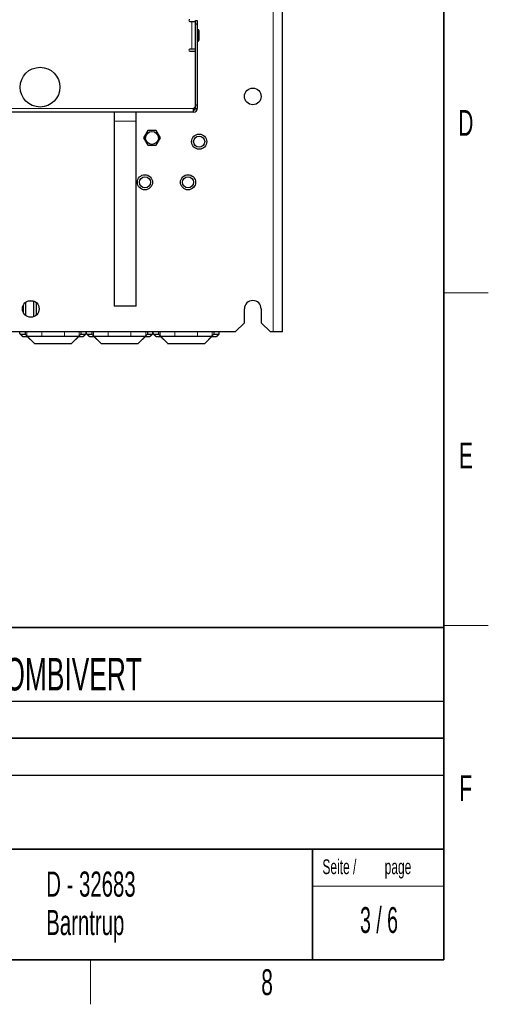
# Paper-space layout 'Blatt3' of a CAD drawing. Header units: millimetres. Extents: x 5 to 418, y 2 to 292.
# Tile 57 of 58: x 351 to 414, y 6 to 139. Entities that reach past the tile are written whole.
import ezdxf

# ---------------------------------------------------------------- set-up
doc = ezdxf.new("R2010")
doc.units = ezdxf.units.MM
doc.layers.add('SLD-0', color=7, linetype='Continuous')
doc.styles.add('SLDTEXTSTYLE1', font='TXT', dxfattribs={"width": 0.605})
doc.styles.add('SLDTEXTSTYLE2', font='TXT', dxfattribs={"width": 0.563})

# ---------------------------------------------------------------- blocks, each defined once
blk = doc.blocks.new('SW_NOTE_0_53')
at = {"layer": 'SLD-0', "color": 0, "char_height": 3.4, "attachment_point": 1, "style": 'SLDTEXTSTYLE1'}
for s, insert in [('D - 32683', (0, 4.3828303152)), ('Barntrup', (0, -0.8171696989))]:
    blk.add_mtext(s, dxfattribs=dict(at, insert=insert))
blk = doc.blocks.new('SW_NOTE_0_54')
at = {"layer": 'SLD-0', "color": 0, "char_height": 2, "attachment_point": 1, "style": 'SLDTEXTSTYLE1'}
for s, insert in [('Seite /', (0, 2.5781354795)), ('page', (8.413542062, 2.5784205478))]:
    blk.add_mtext(s, dxfattribs=dict(at, insert=insert))

psp = doc.layouts.new('Blatt3')

# ---------------------------------------------------------------- linework, layer by layer
at = {"color": 7, "linetype": 'Continuous', "lineweight": 18}
for p, q in [((384.9215088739, 96.9623438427), (384.9215088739, 246.9623498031)), ((373.9215089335, 135.212350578), (373.9215089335, 138.9623470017)), ((374.7715084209, 137.862350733), (374.7715084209, 136.3123468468)), ((374.1715094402, 127.2123492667), (300.1715084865, 127.2123492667)), ((366.4215086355, 125.4623494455), (363.4215081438, 125.4623494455)), ((351.9620439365, 101.1926791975), (351.9620439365, 101.1823675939)), ((352.4601413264, 101.1746934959), (352.4601413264, 101.1744103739)), ((350.8215658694, 96.6451279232), (351.0942636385, 96.3724217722)), ((351.6403064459, 96.9623438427), (351.6403064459, 96.4263192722)), ((353.6400022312, 96.9623438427), (353.6400022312, 96.3920317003)), ((356.7030160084, 96.9623438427), (356.7030160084, 96.3920317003)), ((358.7027108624, 96.9623438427), (358.7027108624, 96.4263192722)), ((359.2487546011, 96.3724217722), (359.5214514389, 96.6451279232)), ((359.8215664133, 96.6451279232), (360.0942632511, 96.3724217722)), ((360.6403069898, 96.9623438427), (360.6403069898, 96.4263192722)), ((362.6400018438, 96.9623438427), (362.6400018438, 96.3920317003)), ((365.7030156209, 96.9623438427), (365.7030156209, 96.3920317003)), ((367.702710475, 96.9623438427), (367.702710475, 96.4263192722)), ((368.2487542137, 96.3724217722), (368.5214510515, 96.6451279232)), ((368.8215678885, 96.6451279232), (369.0942628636, 96.3724217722)), ((369.6403047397, 96.9623438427), (369.6403047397, 96.4263192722)), ((371.640003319, 96.9623438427), (371.640003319, 96.3920317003)), ((374.7030152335, 96.9623438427), (374.7030152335, 96.3920317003)), ((376.7027100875, 96.9623438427), (376.7027100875, 96.4263192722)), ((377.2487556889, 96.3724217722), (377.521450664, 96.6451279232)), ((352.6234794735, 95.4339466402), (352.6261756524, 95.4404584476)), ((352.7145497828, 95.4038462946), (352.7118545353, 95.3973493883)), ((357.631162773, 95.3973493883), (357.6284675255, 95.4038462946)), ((357.7168425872, 95.4404584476), (357.7195378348, 95.4339466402)), ((361.6234800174, 95.4339466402), (361.626175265, 95.4404584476)), ((361.7145503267, 95.4038462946), (361.7118550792, 95.3973493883)), ((366.6311623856, 95.3973493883), (366.628467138, 95.4038462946)), ((366.7168421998, 95.4404584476), (366.7195374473, 95.4339466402)), ((370.62347963, 95.4339466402), (370.6261767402, 95.4404584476)), ((370.7145518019, 95.4038462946), (370.7118546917, 95.3973493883)), ((375.6311638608, 95.3973493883), (375.6284667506, 95.4038462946)), ((375.7168418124, 95.4404584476), (375.7195389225, 95.4339466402))]:
    psp.add_line(p, q, dxfattribs=at)
at = {"color": 7, "linetype": 'Continuous', "lineweight": 25}
for p, q in [((386.1715076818, 96.9686172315), (386.1715076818, 246.9560840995)), ((373.6715084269, 138.9623470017), (373.9215089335, 138.9623470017)), ((373.9215089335, 138.9623470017), (374.4215099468, 138.9623470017)), ((374.4215099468, 139.087352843), (374.6715104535, 139.087352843)), ((374.4215099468, 138.5873518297), (374.4215099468, 139.087352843)), ((374.6715104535, 138.5873518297), (374.4215099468, 138.5873518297)), ((374.4215099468, 127.71235028), (374.4215099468, 138.5873518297)), ((374.6715104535, 139.087352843), (374.6715104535, 138.5873518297)), ((374.6715104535, 138.5873518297), (374.6715104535, 127.71235028)), ((374.7715084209, 137.862350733), (374.6715104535, 137.862350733)), ((374.8965105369, 137.7373523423), (374.8965105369, 136.437352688)), ((374.6715104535, 136.3123468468), (374.7715084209, 136.3123468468)), ((373.9215089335, 135.212350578), (373.6715084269, 135.212350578)), ((373.6715084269, 134.9623463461), (374.4215099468, 134.9623463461)), ((374.4215099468, 135.212350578), (373.9215089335, 135.212350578)), ((374.4215099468, 127.4623534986), (374.4215099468, 134.9623463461)), ((374.1715094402, 126.7123482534), (300.1715084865, 126.7123482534)), ((363.4215081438, 126.7123482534), (363.4215081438, 125.4623494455)), ((366.4215086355, 125.4623494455), (366.4215086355, 126.7123482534)), ((374.1715094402, 127.2123492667), (374.4215099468, 127.4623534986)), ((374.1715094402, 126.7123482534), (374.1715094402, 127.2123492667)), ((374.4135080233, 127.4543441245), (374.3532291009, 127.285126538)), ((374.4215099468, 127.71235028), (374.6715104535, 127.71235028)), ((374.4215099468, 127.2123492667), (374.4215099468, 127.4623534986)), ((374.4215099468, 127.2123492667), (374.6715104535, 127.2123492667)), ((374.6715104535, 127.71235028), (374.6715104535, 127.2123492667)), ((363.4215081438, 125.4623494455), (363.4215081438, 100.462343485)), ((366.4215086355, 100.462343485), (366.4215086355, 125.4623494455)), ((367.9763758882, 124.1998485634), (367.4062425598, 123.212348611)), ((369.1166406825, 124.1998485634), (367.9763758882, 124.1998485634)), ((369.6867740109, 123.212348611), (369.1166406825, 124.1998485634)), ((367.4062425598, 123.212348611), (367.9763758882, 122.2248486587)), ((369.1166406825, 122.2248486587), (369.6867740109, 123.212348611)), ((367.9763758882, 122.2248486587), (369.1166406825, 122.2248486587)), ((351.1965852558, 99.5259694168), (351.1965852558, 100.6487272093)), ((351.4627749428, 100.9610257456), (351.4627749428, 99.2136708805)), ((351.8365044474, 101.1613122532), (352.5065137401, 101.1613122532)), ((351.9620439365, 101.1823675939), (351.936349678, 101.1874935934)), ((352.4612291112, 101.1744103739), (352.4601413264, 101.1744103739)), ((352.546509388, 101.1480055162), (352.546509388, 99.0266911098)), ((352.5596000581, 99.0314147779), (352.5596000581, 101.1432967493)), ((352.9084185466, 100.9374074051), (352.9084185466, 99.237289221)), ((352.9215092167, 99.2488227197), (352.9215092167, 100.9258739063)), ((366.4215086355, 100.462343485), (363.4215081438, 100.462343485)), ((381.0465103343, 98.2123426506), (381.0465103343, 100.0873557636)), ((383.2965074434, 100.0873557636), (383.2965074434, 98.2123426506)), ((379.7965078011, 96.9623438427), (381.0465103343, 98.2123426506)), ((383.2965074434, 98.2123426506), (384.5465099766, 96.9623438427)), ((379.7965078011, 96.9623438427), (294.5465101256, 96.9623438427)), ((350.6965088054, 96.7701784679), (350.6965088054, 96.9623438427)), ((350.7331395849, 96.6817549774), (351.0058746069, 96.4090190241)), ((350.8215658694, 96.6451279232), (351.4215089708, 96.6451279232)), ((351.0942636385, 96.3724217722), (351.6850034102, 96.3724217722)), ((351.4215089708, 96.9623438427), (351.4215089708, 96.6451279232)), ((351.4215089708, 96.6451279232), (351.6403064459, 96.4263192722)), ((351.6850034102, 96.3724217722), (351.6876986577, 96.3789335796)), ((351.6850034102, 96.3724217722), (352.6234794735, 95.4339466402)), ((351.6876986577, 96.3789335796), (358.6553195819, 96.3789335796)), ((351.6876986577, 96.3789335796), (352.6261756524, 95.4404584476)), ((353.6400022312, 96.3920317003), (356.7030160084, 96.3920317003)), ((357.7168425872, 95.4404584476), (358.6553195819, 96.3789335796)), ((357.7195378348, 95.4339466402), (358.6580148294, 96.3724217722)), ((358.6580148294, 96.3724217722), (358.6553195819, 96.3789335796)), ((358.6580148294, 96.3724217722), (359.2487546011, 96.3724217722)), ((358.7027108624, 96.4263192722), (358.9215083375, 96.6451279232)), ((358.9215083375, 96.9623438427), (358.9215083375, 96.6451279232)), ((358.9215083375, 96.6451279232), (359.5214514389, 96.6451279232)), ((359.3371427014, 96.4090190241), (359.6098786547, 96.6817549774)), ((359.6465094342, 96.7701784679), (359.6465094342, 96.9623438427)), ((359.696508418, 96.7701784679), (359.696508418, 96.9623438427)), ((359.7331391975, 96.6817549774), (360.0058751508, 96.4090190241)), ((359.8215664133, 96.6451279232), (360.4215095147, 96.6451279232)), ((360.0942632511, 96.3724217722), (360.6850030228, 96.3724217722)), ((360.4215095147, 96.9623438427), (360.4215095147, 96.6451279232)), ((360.4215095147, 96.6451279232), (360.6403069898, 96.4263192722)), ((360.6850030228, 96.3724217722), (360.6876982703, 96.3789335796)), ((360.6850030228, 96.3724217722), (361.6234800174, 95.4339466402)), ((360.6876982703, 96.3789335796), (367.6553191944, 96.3789335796)), ((360.6876982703, 96.3789335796), (361.626175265, 95.4404584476)), ((362.6400018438, 96.3920317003), (365.7030156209, 96.3920317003)), ((366.7168421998, 95.4404584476), (367.6553191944, 96.3789335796)), ((366.7195374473, 95.4339466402), (367.658014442, 96.3724217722)), ((367.658014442, 96.3724217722), (367.6553191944, 96.3789335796)), ((367.658014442, 96.3724217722), (368.2487542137, 96.3724217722)), ((367.702710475, 96.4263192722), (367.9215098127, 96.6451279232)), ((367.9215098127, 96.9623438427), (367.9215098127, 96.6451279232)), ((367.9215098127, 96.6451279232), (368.5214510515, 96.6451279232)), ((368.337142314, 96.4090190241), (368.6098782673, 96.6817549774)), ((368.6465090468, 96.7701784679), (368.6465090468, 96.9623438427)), ((368.6965098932, 96.7701784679), (368.6965098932, 96.9623438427)), ((368.7331406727, 96.6817549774), (369.005876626, 96.4090190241)), ((368.8215678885, 96.6451279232), (369.4215072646, 96.6451279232)), ((369.0942628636, 96.3724217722), (369.685004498, 96.3724217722)), ((369.4215072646, 96.9623438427), (369.4215072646, 96.6451279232)), ((369.4215072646, 96.6451279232), (369.6403047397, 96.4263192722)), ((369.685004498, 96.3724217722), (369.6876978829, 96.3789335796)), ((369.685004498, 96.3724217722), (370.62347963, 95.4339466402)), ((369.6876978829, 96.3789335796), (376.6553206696, 96.3789335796)), ((369.6876978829, 96.3789335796), (370.6261767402, 95.4404584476)), ((371.640003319, 96.3920317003), (374.7030152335, 96.3920317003)), ((375.7168418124, 95.4404584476), (376.6553206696, 96.3789335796)), ((375.7195389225, 95.4339466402), (376.6580140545, 96.3724217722)), ((376.6580140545, 96.3724217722), (376.6553206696, 96.3789335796)), ((376.6580140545, 96.3724217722), (377.2487556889, 96.3724217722)), ((376.7027100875, 96.4263192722), (376.9215075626, 96.6451279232)), ((376.9215075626, 96.9623438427), (376.9215075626, 96.6451279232)), ((376.9215075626, 96.6451279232), (377.521450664, 96.6451279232)), ((377.3371419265, 96.4090190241), (377.6098778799, 96.6817549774)), ((377.6465086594, 96.7701784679), (377.6465086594, 96.9623438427)), ((384.9215088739, 96.9623438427), (384.5465099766, 96.9623438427)), ((386.1652417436, 96.9623438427), (384.9215088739, 96.9623438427)), ((386.1652417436, 96.9623438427), (386.1715076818, 96.9686172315)), ((352.7118545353, 95.3973493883), (357.631162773, 95.3973493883)), ((352.7145497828, 95.4038462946), (357.6284675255, 95.4038462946)), ((361.7118550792, 95.3973493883), (366.6311623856, 95.3973493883)), ((361.7145503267, 95.4038462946), (366.628467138, 95.4038462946)), ((370.7118546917, 95.3973493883), (375.6311638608, 95.3973493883)), ((370.7145518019, 95.4038462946), (375.6284667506, 95.4038462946))]:
    psp.add_line(p, q, dxfattribs=at)
at = {"color": 7, "linetype": 'Continuous', "lineweight": 25, "flags": 128}
for points in [[(373.6465080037, 126.7123482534), (373.3642129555, 126.6889534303), (373.1965078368, 126.7123482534)], [(374.3532291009, 127.285126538), (374.1859114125, 127.0294747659), (374.1715094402, 127.0136869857)]]:
    psp.add_lwpolyline(points, dxfattribs=at)
at = {"color": 7, "linetype": 'Continuous', "lineweight": 25}
for centre, radius in [((353.4215089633, 130.0873498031), 2.687499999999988), ((382.1715089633, 128.8373498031), 1.124999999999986), ((368.5465089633, 123.2123498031), 0.875), ((374.9215089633, 122.7123498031), 1.024999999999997), ((374.9215089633, 122.7123498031), 0.75), ((367.5965089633, 117.2123498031), 1.024999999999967), ((367.5965089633, 117.2123498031), 0.75), ((373.4215089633, 117.2123498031), 1.024999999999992), ((373.4215089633, 117.2123498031), 0.75), ((352.1715089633, 100.0873498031), 1.124999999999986)]:
    psp.add_circle(centre, radius, dxfattribs=at)
for centre, radius, start, end in [((373.6715089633, 139.0873498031), 0.1250000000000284, 90, 270), ((374.7715089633, 137.7373498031), 0.1250000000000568, 0, 90), ((374.7715089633, 136.4373498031), 0.1250000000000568, 270, 0), ((373.6715089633, 135.0873498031), 0.1250000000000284, 90, 270), ((374.1715089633, 127.2123498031), 0.2500000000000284, 270, 360), ((374.1715089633, 127.2123498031), 0.5, 270, 360), ((382.1715089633, 100.0873498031), 1.125, 0, 180), ((351.0942633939, 96.4974068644), 0.1250000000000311, 224.9999999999, 270), ((359.2487545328, 96.4974068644), 0.1250000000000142, 270, 315), ((360.0942633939, 96.4974068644), 0.1250000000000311, 224.9999999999, 270), ((368.2487545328, 96.4974068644), 0.1250000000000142, 270, 315), ((369.0942633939, 96.4974068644), 0.1250000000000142, 225, 270), ((377.2487545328, 96.4974068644), 0.1250000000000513, 270, 315), ((352.7118547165, 95.522324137), 0.1250000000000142, 225, 270), ((357.6311632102, 95.522324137), 0.1250000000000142, 270, 315), ((361.7118547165, 95.522324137), 0.1250000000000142, 225, 270), ((366.6311632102, 95.522324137), 0.1250000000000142, 270, 315), ((370.7118547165, 95.522324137), 0.1250000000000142, 225, 270), ((375.6311632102, 95.522324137), 0.1250000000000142, 270, 315)]:
    psp.add_arc(centre, radius, start, end, dxfattribs=at)
at = {"color": 7, "linetype": 'Continuous', "lineweight": 18}
for centre, radius, start, end in [((351.0942408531, 96.4974031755), 0.1249814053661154, 225.0058041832, 270.0104456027), ((359.2487768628, 96.4974021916), 0.1249804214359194, 269.9897944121, 314.9943825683), ((360.0942409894, 96.4974021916), 0.1249804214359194, 225.0056174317, 270.0102055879), ((368.2487787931, 96.4973965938), 0.1249748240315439, 269.9887313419, 314.9954456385), ((369.0942389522, 96.4973937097), 0.124971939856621, 225.0040067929, 270.0109626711), ((377.2487796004, 96.4973937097), 0.124971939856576, 269.9890373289, 314.9959932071), ((352.7118385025, 95.5223133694), 0.1249639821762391, 225.0024964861, 270.0073509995), ((357.631179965, 95.5223105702), 0.1249611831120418, 269.9921173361, 314.9980351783), ((361.7118378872, 95.5223105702), 0.1249611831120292, 225.0019648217, 270.0078826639), ((366.6311795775, 95.5223105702), 0.1249611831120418, 269.9921173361, 314.9980351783), ((370.7118386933, 95.5223134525), 0.124964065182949, 225.0025122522, 270.0073352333), ((375.6311798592, 95.5223134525), 0.124964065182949, 269.9926647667, 314.9974877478)]:
    psp.add_arc(centre, radius, start, end, dxfattribs=at)
at = {"color": 7, "linetype": 'Continuous', "lineweight": 25}
for centre, major_axis, ratio, start_param, end_param in [((352.4601417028, 101.1831317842), (0.5, 0), 0.0174550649, 3.228859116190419, 4.71238898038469), ((350.8215280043, 96.7701422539), (0.08841527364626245, -0.08841527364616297), 0.9996954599, 3.926838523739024, 5.497939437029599), ((353.640001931, 96.4269349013), (2, 0), 0.0174550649, 3.159045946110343, 4.71238898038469), ((356.7030159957, 96.4269349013), (2, 0), 0.0174550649, 4.71238898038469, 6.265732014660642), ((359.5214899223, 96.7701422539), (-0.08841527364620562, -0.08841527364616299), 0.9996954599, 0.7852458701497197, 2.356346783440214), ((359.8215280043, 96.7701422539), (0.08841527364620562, -0.08841527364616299), 0.9996954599, 3.926838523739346, 5.497939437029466), ((362.640001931, 96.4269349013), (2, 0), 0.0174550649, 3.159045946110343, 4.71238898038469), ((365.7030159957, 96.4269349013), (2, 0), 0.0174550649, 4.71238898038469, 6.265732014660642), ((368.5214899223, 96.7701422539), (-0.08841527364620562, -0.08841527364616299), 0.9996954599, 0.7852458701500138, 2.356346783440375), ((368.8215280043, 96.7701422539), (0.08841527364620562, -0.08841527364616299), 0.9996954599, 3.926838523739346, 5.497939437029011), ((371.640001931, 96.4269349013), (2, 0), 0.0174550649, 3.159045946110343, 4.71238898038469), ((374.7030159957, 96.4269349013), (2, 0), 0.0174550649, 4.71238898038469, 6.265732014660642), ((377.5214899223, 96.7701422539), (-0.08841527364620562, -0.08841527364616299), 0.9996954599, 0.7852458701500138, 2.356346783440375), ((352.7145660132, 95.5288697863), (0.04784396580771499, 0.1155055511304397), 0.9998215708, 2.748956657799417, 3.534228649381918), ((357.6284519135, 95.5288697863), (0.04784396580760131, -0.1155055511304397), 0.9998215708, 5.890549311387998, 6.67582130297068), ((361.7145660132, 95.5288697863), (0.04784396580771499, 0.1155055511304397), 0.9998215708, 2.748956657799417, 3.534228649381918), ((366.6284519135, 95.5288697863), (0.04784396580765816, -0.1155055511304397), 0.9998215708, 5.890549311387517, 6.675821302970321), ((370.7145660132, 95.5288697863), (0.04784396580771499, 0.1155055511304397), 0.9998215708, 2.748956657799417, 3.534228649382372), ((375.6284519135, 95.5288697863), (0.04784396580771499, -0.1155055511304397), 0.9998215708, 5.890549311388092, 6.675821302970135)]:
    psp.add_ellipse(centre, major_axis=major_axis, ratio=ratio, start_param=start_param, end_param=end_param, dxfattribs=at)
at = {"layer": 'SLD-0', "lineweight": 35}
for p, q in [((408, 12), (408, 282.5)), ((135, 57), (408, 57)), ((408, 57), (408, 12)), ((408, 42), (288, 42)), ((288, 27), (408, 27)), ((390.2572074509, 27), (390.2572074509, 12)), ((26, 12), (408, 12)), ((135, 12), (408, 12))]:
    psp.add_line(p, q, dxfattribs=at)
at = {"layer": 'SLD-0', "lineweight": 18}
for p, q in [((408, 102.25), (414, 102.25)), ((408, 57.25), (414, 57.25)), ((390.2572074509, 22), (408, 22)), ((360.25, 6), (360.25, 12))]:
    psp.add_line(p, q, dxfattribs=at)
at = {"layer": 'SLD-0'}
for p, q in [((328, 47.0000000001), (408, 47.0000000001)), ((288, 37), (408, 37))]:
    psp.add_line(p, q, dxfattribs=at)

# ---------------------------------------------------------------- block references
for name, p in [('SW_NOTE_0_54', (391.5827404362, 23.0329928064)), ('SW_NOTE_0_53', (354.2591907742, 19.5828264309))]:
    psp.add_blockref(name, p, dxfattribs=at)

# ---------------------------------------------------------------- texts
for s, insert, char_height, attachment_point, style in [('D', (410.9596929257, 127.0010772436), 3.5, 2, 'SLDTEXTSTYLE1'), ('E', (410.9815679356, 82.0010772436), 3.5, 2, 'SLDTEXTSTYLE1'), ('F6-7 TW5 COMBIVERT', (329.222041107, 52.8643539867), 4.4, 1, 'SLDTEXTSTYLE1'), ('Material-Nr. / Material No.', (329.7169273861, 40.4793879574), 2, 1, 'SLDTEXTSTYLE1'), ('F', (410.9536166, 37.0010772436), 3.5, 2, 'SLDTEXTSTYLE1'), ('3 / 6', (399.2292201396, 19.1523676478), 3.5, 2, 'SLDTEXTSTYLE2'), ('8', (384.1027123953, 10.7429955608), 3.5, 2, 'SLDTEXTSTYLE1')]:
    psp.add_mtext(s, dxfattribs=dict(at, insert=insert, char_height=char_height, attachment_point=attachment_point, style=style))

doc.saveas('drawing.dxf')
